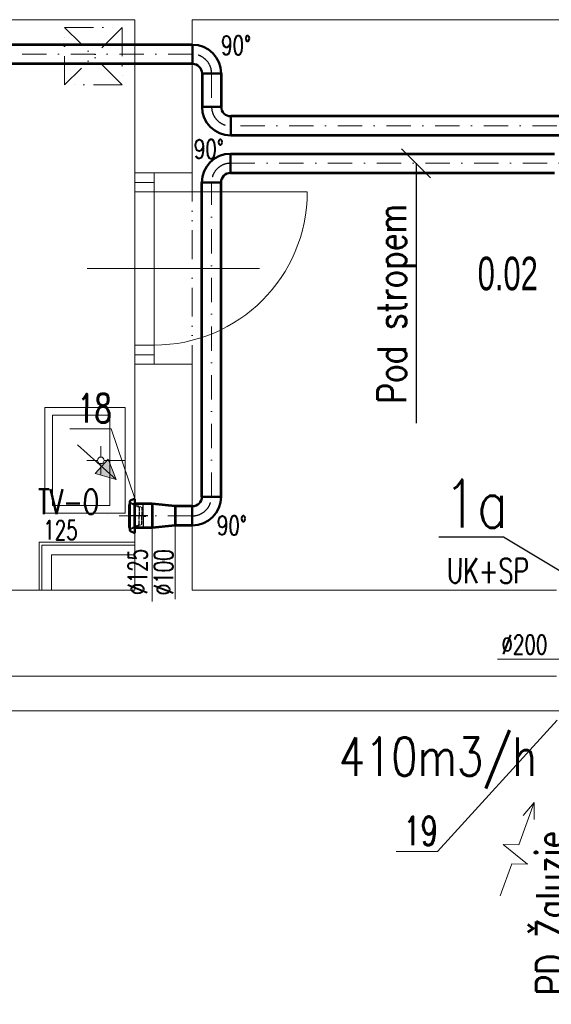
# Model space of a CAD drawing. Header units: millimetres. Extents: x -17045 to 252927, y -178787 to -18768.
# Tile 16 of 46: x -1495 to 1279, y -140582 to -135438. Entities that reach past the tile are written whole.
import ezdxf
from ezdxf.enums import TextEntityAlignment as Align

# ---------------------------------------------------------------- set-up
doc = ezdxf.new("R2010")
doc.units = ezdxf.units.MM
doc.header["$LTSCALE"] = 10
for name, pattern in [('1.PP - SLEPY_nové$0$JIS_09_15', [300, 150, -50, 0, -50, 0, -50]), ('DASHDOT', [25.4, 12.7, -6.35, 0, -6.35]), ('GESTRICHELT', [0.75, 0.5, -0.25]), ('STRICHPUNKT', [25.4, 12.7, -6.35, 0, -6.35])]:
    doc.linetypes.add(name, pattern=pattern)
for name, color, linetype, lineweight in [('1.PP - SLEPY_nové$0$1.PP - NÁVRH', 9, 'Continuous', 9), ('1.PP - SLEPY_nové$0$KCE NAD', 9, 'Continuous', 9), ('1.PP - SLEPY_nové$0$VÝPLNĚ', 9, 'Continuous', 9), ('1.PP - SLEPY_nové$0$ZAŘIZOVÁKY', 9, 'Continuous', 9), ('1_pismo', 4, 'Continuous', 25), ('Popis1', 3, 'Continuous', 30), ('TB_23_UT_2NP_DSP', 7, 'Continuous', 5), ('V-sipky', 7, 'Continuous', 40), ('V-tvarovky', 1, 'Continuous', 70), ('VZT rozměry', 6, 'Continuous', 30), ('VZT text', 100, 'Continuous', 30), ('VZT_BLOKY', 10, 'Continuous', 53), ('VZT_DIMENZE', 120, 'Continuous', 20), ('VZT_OSA', 255, 'DASHDOT', 13), ('VZT_pozice 02', 30, 'Continuous', 20)]:
    doc.layers.add(name, color=color, linetype=linetype, lineweight=lineweight)
doc.layers.add('VZT značky', color=170, linetype='Continuous')
doc.styles.add('1.PP - SLEPY_nové$0$MtXpl_Arial_Black', font='txt')
doc.styles.get("Standard").update_dxf_attribs({"font": 'simplex.shx', "width": 0.8})

# ---------------------------------------------------------------- blocks, each defined once
blk = doc.blocks.new('*U80', base_point=(620.052934, 76.999998))
at = {"color": 0, "linetype": 'ByBlock', "lineweight": 0}
for p, q in [((278.000029, 76.999998), (304.513255, 153.999998)), ((331.026481, 76.999998), (304.513255, 153.999998)), ((620.052934, 76.999998), (535.879199, 107.513298)), ((100.000029, 76.999998), (278.000029, 76.999998)), ((331.026481, 76.999998), (357.539708, -0.000002)), ((357.539708, -0.000002), (384.052934, 76.999998)), ((384.052934, 76.999998), (620.052934, 76.999998)), ((620.052934, 76.999998), (535.879199, 46.486697))]:
    blk.add_line(p, q, dxfattribs=at)
blk = doc.blocks.new('*U135', base_point=(0, 50))
at = {"color": 0, "lineweight": 50}
for p, q in [((0, 150), (0, 50)), ((0, 150), (0, 150)), ((0, 50), (0, 50)), ((50, 0), (150, 0)), ((50, 0), (50, 0)), ((150, 0), (150, 0))]:
    blk.add_line(p, q, dxfattribs=at)
at = {"color": 2, "linetype": 'DASHDOT', "lineweight": 25}
for p, q in [((0, 100), (0, 100)), ((100, 0), (100, 0))]:
    blk.add_line(p, q, dxfattribs=at)
at = {"color": 0, "lineweight": 50}
for radius in [150, 50]:
    blk.add_arc((0, 0), radius, 0, 90, dxfattribs=at)
at = {"color": 2, "linetype": 'DASHDOT', "lineweight": 25}
blk.add_arc((0, 0), 100, 0, 90, dxfattribs=at)
blk = doc.blocks.new('1.PP - SLEPY_nové')
at = {"layer": '1.PP - SLEPY_nové$0$1.PP - NÁVRH', "color": 9, "linetype": 'Continuous', "lineweight": 9, "ltscale": 0.1}
for p, q in [((-11507.8, -54166.7), (-4827.8, -54166.7)), ((-4827.8, -54966.7), (-4827.8, -54166.7)), ((-4527.8, -54166.7), (-1077.8, -54166.7)), ((-4527.8, -54966.7), (-4527.8, -54166.7)), ((-4827.8, -55016.7), (-4827.8, -54966.7)), ((-4827.8, -54966.7), (-4527.8, -54966.7)), ((-4727.8, -55016.7), (-4727.8, -54966.7)), ((-4727.8, -55016.7), (-4827.8, -55016.7)), ((-4827.8, -55916.7), (-4827.8, -55966.7)), ((-4727.8, -55916.7), (-4827.8, -55916.7)), ((-4727.8, -55916.7), (-4727.8, -55966.7)), ((-4827.8, -57146.7), (-4827.8, -55966.7)), ((-4827.8, -55966.7), (-4527.8, -55966.7)), ((-4527.8, -57146.7), (-4527.8, -55966.7)), ((-5327.8, -57146.7), (-5327.8, -56896.7)), ((-5327.8, -56896.7), (-4827.8, -56896.7)), ((-5312.8, -57146.7), (-5312.8, -56911.7)), ((-5312.8, -56911.7), (-4827.8, -56911.7)), ((-5262.8, -57146.7), (-5262.8, -56961.7)), ((-5262.8, -56961.7), (-4827.8, -56961.7)), ((-5527.8, -57146.7), (-4827.8, -57146.7)), ((-4527.8, -57146.7), (-2627.8, -57146.7)), ((-4527.8, -57146.7), (-4527.8, -57146.7)), ((-4527.8, -57146.7), (-4527.8, -57146.7)), ((-5527.8, -57596.7), (-2627.8, -57596.7)), ((-5567.8, -57776.7), (-2587.8, -57776.7))]:
    blk.add_line(p, q, dxfattribs=at)
at = {"layer": '1.PP - SLEPY_nové$0$KCE NAD', "color": 9, "linetype": '1.PP - SLEPY_nové$0$JIS_09_15', "lineweight": 9, "ltscale": 0.1}
for p, q in [((-5194.2, -54207.3), (-4894.2, -54207.3)), ((-5194.2, -54507.3), (-5194.2, -54207.3)), ((-4894.2, -54507.3), (-5194.2, -54207.3)), ((-4894.2, -54207.3), (-5194.2, -54507.3)), ((-4894.2, -54207.3), (-4894.2, -54507.3)), ((-4894.2, -54507.3), (-5194.2, -54507.3)), ((-4527.8, -54966.7), (-4527.8, -55966.7))]:
    blk.add_line(p, q, dxfattribs=at)
at = {"layer": '1.PP - SLEPY_nové$0$VÝPLNĚ', "color": 9, "linetype": 'Continuous', "lineweight": 9, "ltscale": 0.1}
for p, q in [((-4827.8, -55016.7), (-4827.8, -55916.7)), ((-4727.8, -55016.7), (-4727.8, -55916.7)), ((-4827.8, -55066.7), (-4727.8, -55066.7)), ((-4727.8, -55066.7), (-3927.8, -55066.7)), ((-5076.5, -55466.7), (-4176.5, -55466.7)), ((-4827.8, -55866.7), (-4727.8, -55866.7))]:
    blk.add_line(p, q, dxfattribs=at)
blk.add_arc((-4727.8, -55066.7), 800, 270, 0, dxfattribs=at)
at = {"layer": '1.PP - SLEPY_nové$0$ZAŘIZOVÁKY', "color": 9, "linetype": 'Continuous', "lineweight": 9, "ltscale": 0.1}
for p, q in [((-4877.8, -56193.3), (-5297.8, -56193.3)), ((-5297.8, -56744.1), (-5297.8, -56193.3)), ((-4877.8, -56193.3), (-4877.8, -56744.1)), ((-4957.8, -56233.3), (-5257.8, -56233.3)), ((-5257.8, -56233.3), (-5257.8, -56704.1)), ((-4957.8, -56704.1), (-4957.8, -56233.3)), ((-5005, -56451.5), (-5005, -56394.8)), ((-5022.2, -56468.7), (-5078.9, -56468.7)), ((-4987.9, -56468.7), (-4877.8, -56468.7)), ((-5005, -56485.9), (-5005, -56542.6)), ((-5257.8, -56704.1), (-4957.8, -56704.1)), ((-4877.8, -56744.1), (-5297.8, -56744.1)), ((-4877.8, -56744.1), (-5221.9, -56744.1))]:
    blk.add_line(p, q, dxfattribs=at)
blk.add_arc((-5005, -56468.7), 17.2, 270.0000000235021, 269.9999827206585, dxfattribs=at)
at = {"layer": '1.PP - SLEPY_nové$0$1.PP - NÁVRH', "color": 9, "lineweight": 9, "ltscale": 0.1, "style": '1.PP - SLEPY_nové$0$MtXpl_Arial_Black', "width": 0.69}
blk.add_text('0.02', height=175, dxfattribs=at).set_placement((-3038.4, -55580.1))

msp = doc.modelspace()

# ---------------------------------------------------------------- hatches: boundary and pattern name
at = {"layer": 'VZT značky', "extrusion": (0, 0, -1)}
h = msp.add_hatch(color=256, dxfattribs=at)
h.dxf.hatch_style = 1
h.paths.add_polyline_path([(991.7, -137839.3), (1067.7, -137771.3), (1101.7, -137809.3)])
h.paths.add_polyline_path([(991.7, -137839.3), (1033.7, -137733.3), (1067.7, -137771.3)])

# ---------------------------------------------------------------- linework, layer by layer
at = {"layer": '1_pismo'}
for points in [[(649.2, -136263.3), (498.2, -136112.4)], [(573.7, -136187.9), (573.7, -137545.7)], [(1360, -138340.5), (1029, -138141.3), (692.1, -138141.3)]]:
    msp.add_lwpolyline(points, dxfattribs=at)
at = {"layer": 'TB_23_UT_2NP_DSP', "color": 180, "linetype": 'ByBlock', "lineweight": 50}
for p, q in [((-895.4, -137939.2), (-917.7, -137949.2)), ((-895.4, -137942.1), (-894.5, -137942.1)), ((-894.5, -137967.3), (-894.5, -137942.1)), ((-923.3, -137970.8), (-923.3, -138029.9)), ((-920.4, -137965.2), (-920.4, -137953)), ((-920.4, -138029.8), (-920.4, -137965.5)), ((-851.6, -137967.3), (-894.5, -137967.3)), ((-923.3, -138088.8), (-923.3, -138029.8)), ((-920.4, -138029.8), (-920.4, -138094.2)), ((-920.4, -138094.4), (-920.4, -138106.6)), ((-851.6, -138092.3), (-894.5, -138092.3)), ((-894.5, -138092.3), (-894.5, -138117.5)), ((-895.4, -138120.4), (-917.7, -138110.4)), ((-895.4, -138117.5), (-894.5, -138117.5))]:
    msp.add_line(p, q, dxfattribs=at)
at = {"layer": 'TB_23_UT_2NP_DSP', "color": 7, "linetype": 'ByBlock', "lineweight": 25}
for p, q in [((-895.4, -138029.8), (-895.4, -137939.2)), ((-894.5, -138029.8), (-894.5, -137970.1)), ((-851.6, -138029.8), (-851.6, -137967.3)), ((-895.4, -138029.8), (-895.4, -138120.4)), ((-894.5, -138029.8), (-894.5, -138092.3)), ((-851.6, -138028.2), (-837, -138028.2)), ((-851.6, -138029.8), (-851.6, -138092.3)), ((-851.6, -138031.4), (-837, -138031.4)), ((-837, -138028.2), (-837, -138029.9)), ((-837, -138031.4), (-837, -138029.8))]:
    msp.add_line(p, q, dxfattribs=at)
at = {"layer": 'TB_23_UT_2NP_DSP', "color": 7, "linetype": 'GESTRICHELT', "lineweight": 25}
for p, q in [((-917.1, -137960.1), (-858.2, -137986.1)), ((-914.6, -137965.1), (-871.2, -137984.1)), ((-871.2, -137984.1), (-871.2, -138029.9)), ((-858.2, -137986.1), (-858.2, -138029.8)), ((-871.2, -138075.6), (-871.2, -138029.8)), ((-858.2, -138073.6), (-858.2, -138029.8)), ((-917.1, -138099.6), (-858.2, -138073.6)), ((-914.6, -138094.6), (-871.2, -138075.6))]:
    msp.add_line(p, q, dxfattribs=at)
at = {"layer": 'TB_23_UT_2NP_DSP', "color": 7, "linetype": 'STRICHPUNKT', "lineweight": 25}
msp.add_line((-826.4, -138029.8), (-926.1, -138029.8), dxfattribs=at)
at = {"layer": 'TB_23_UT_2NP_DSP', "color": 41, "linetype": 'ByBlock', "lineweight": 200}
msp.add_line((-895.4, -138029.8), (-895.4, -138029.8), dxfattribs=at)
msp.add_line((-895.4, -138029.8), (-895.4, -138029.8), dxfattribs=at)
at = {"layer": 'TB_23_UT_2NP_DSP', "color": 180, "linetype": 'ByBlock', "lineweight": 50}
for centre, start, end in [((-914.3, -137954.5), 122.5501, 179.1285), ((-917.1, -137970.8), 125.5759, 180), ((-917.1, -138088.8), 180, 234.4241), ((-914.3, -138105.2), 180.8715, 237.4499)]:
    msp.add_arc(centre, 6.25, start, end, dxfattribs=at)
at = {"layer": 'TB_23_UT_2NP_DSP', "color": 7, "linetype": 'GESTRICHELT', "lineweight": 25}
for centre, start, end in [((-914.3, -137954.5), 183.817, 243.558), ((-917.1, -137970.8), 66.359, 109.0178), ((-914.3, -138105.2), 116.442, 176.183), ((-917.1, -138088.8), 250.9822, 293.641)]:
    msp.add_arc(centre, 6.25, start, end, dxfattribs=at)
at = {"layer": 'VZT značky', "linetype": 'ByBlock', "lineweight": 13, "extrusion": (0, 0, -1)}
for q in [(-1193.6, -137658.6), (-1033.7, -137733.3), (-1101.7, -137809.3)]:
    msp.add_line((-991.7, -137839.3), q, dxfattribs=at)
at = {"layer": 'VZT značky', "extrusion": (0, 0, -1)}
msp.add_lwpolyline([(1033.7, -137733.3), (1101.7, -137809.3)], dxfattribs=at)
at = {"layer": 'VZT_BLOKY'}
for points in [[(-593.8, -135568.7), (-6437.6, -135568.7)], [(-593.8, -135668.7), (-6437.6, -135668.7)], [(-543.8, -135718.7), (-543.8, -135892.6)], [(-443.8, -135718.7), (-443.8, -135892.6)], [(1724.5, -135942.6), (-393.8, -135942.6)], [(1724.5, -136042.6), (-393.8, -136042.6)], [(-394.5, -136137.9), (1295.5, -136137.9)], [(-394.5, -136237.9), (1295.5, -136237.9)], [(-544.5, -137929.8), (-544.5, -136287.9)], [(-444.5, -137929.8), (-444.5, -136287.9)], [(-894.5, -138092.3), (-894.5, -137967.3)], [(-804.4, -137967.3), (-894.5, -137967.3)], [(-684, -137979.8), (-804.4, -137967.3)], [(-804.4, -137967.3), (-804.4, -138092.3)], [(-594.5, -137979.8), (-684.3, -137979.8)], [(-684, -137979.8), (-683.8, -138079.8)], [(-804.4, -138092.3), (-895.4, -138092.3)], [(-684, -138079.8), (-804.4, -138092.3)], [(-593.4, -138079.8), (-683.8, -138079.8)]]:
    msp.add_lwpolyline(points, dxfattribs=at)
at = {"layer": 'VZT_DIMENZE'}
for points in [[(-804.4, -138092.3), (-804.4, -138477.2)], [(-683.8, -138079.8), (-683.8, -138464.7)], [(1355.5, -138778), (998, -138778)]]:
    msp.add_lwpolyline(points, dxfattribs=at)
at = {"layer": 'VZT_OSA'}
for points in [[(-593.8, -135618.7), (-6437.6, -135618.7)], [(-493.8, -135718.7), (-493.8, -135892.6)], [(2324.5, -135992.6), (-393.8, -135992.6)], [(-394.5, -136187.9), (1895.5, -136187.9)], [(-494.5, -137929.8), (-494.5, -136287.9)], [(-594.5, -138029.8), (-1055.5, -138029.8)]]:
    msp.add_lwpolyline(points, dxfattribs=at)
at = {"layer": 'VZT_pozice 02'}
for points in [[(-895.4, -137939.2), (-1017.3, -137574.4), (-1233.2, -137574.4)], [(1310, -139098), (685.5, -139782.4), (469.6, -139782.4)]]:
    msp.add_lwpolyline(points, dxfattribs=at)

# ---------------------------------------------------------------- block references
at = {"layer": 'V-sipky', "lineweight": 0, "xscale": -1, "rotation": 249.9952444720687}
msp.add_blockref('*U80', (1190.6, -139526.5), dxfattribs=at)
at = {"layer": 'V-tvarovky'}
for name, p, rotation in [('1.PP - SLEPY_nové', (3932.9, -81271.2), 0.0004583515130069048), ('*U135', (-393.8, -135942.6), 179.9999999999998), ('*U135', (-444.5, -136287.9), 90.00000000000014), ('*U135', (-544.5, -137929.8), 269.9999999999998)]:
    msp.add_blockref(name, p, dxfattribs=dict(at, rotation=rotation))
msp.add_blockref('*U135', (-593.8, -135668.7), dxfattribs=at)

# ---------------------------------------------------------------- texts
at = {"layer": '1_pismo', "char_height": 150, "width": 2446.257, "attachment_point": 3, "rotation": 90}
for s, insert in [('Pod stropem', (372.2, -136400)), ('PD Žaluzie, \\P300x300, pod stropem\\Pve stávajícím okně', (1199.5, -139624.1))]:
    msp.add_mtext(s, dxfattribs=dict(at, insert=insert))
at = {"layer": 'Popis1', "width": 0.8}
msp.add_text('1a', height=250, rotation=359.9795, dxfattribs=at).set_placement((719, -138091.5))
msp.add_text('410m3/h', height=200, rotation=0.0205, dxfattribs=at).set_placement((687.7, -139387.4), align=Align.CENTER)
at = {"layer": 'VZT rozměry', "width": 0.7}
msp.add_text('125', height=100, rotation=359.8692, dxfattribs=at).set_placement((-1372.9, -138154.1))
at = {"layer": 'VZT text', "width": 0.7}
for s, p in [('TV-O', (-1400.5, -138020.1)), ('UK+SP', (734, -138381.2))]:
    msp.add_text(s, height=130, rotation=359.8692, dxfattribs=at).set_placement(p)
at = {"layer": 'VZT_DIMENZE', "width": 0.7}
for s, rotation, p in [('90°', 359.8692, (-444.6, -135621.5)), ('90°', 359.8692, (-586.6, -136163.4)), ('90°', 359.8692, (-466.5, -138129.5)), ('%%C125', 89.8692, (-830.4, -138442.2)), ('%%C100', 89.8692, (-694.7, -138444.9)), ('%%C200', 359.8692, (1018.8, -138752))]:
    msp.add_text(s, height=100, rotation=rotation, dxfattribs=at).set_placement(p)
at = {"layer": 'VZT_pozice 02', "width": 0.7}
for s, p in [('18', (-1195.6, -137542.7)), ('19', (507.2, -139750.7))]:
    msp.add_text(s, height=150, rotation=359.8692, dxfattribs=at).set_placement(p)

doc.saveas('drawing.dxf')
